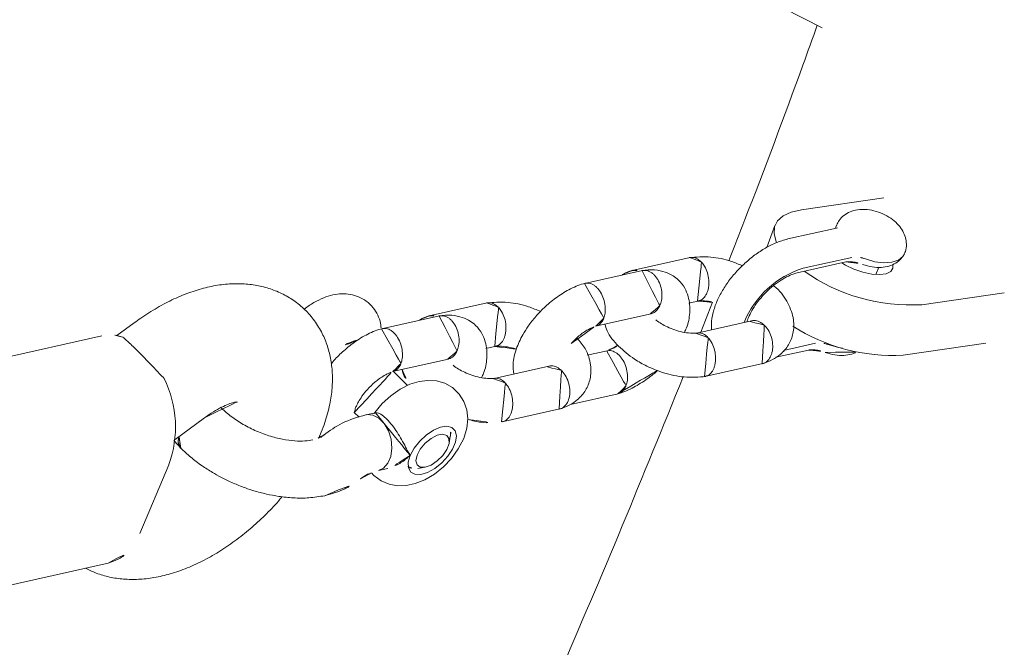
# Model space of a CAD drawing. Extents: x 5459245 to 5462690, y 5971016 to 5972523.
# Tile 120 of 198: x 5462453.5134 to 5462453.6467, y 5972212.6119 to 5972212.6969. Entities that reach past the tile are written whole.
import ezdxf

# ---------------------------------------------------------------- set-up
doc = ezdxf.new("R2010")
doc.units = 0
doc.layers.add('A_MAŁA ARCHITEKTURA', color=195, linetype='CONTINUOUS', lineweight=9)

# ---------------------------------------------------------------- blocks, each defined once
blk = doc.blocks.new('A$C43995eb0')
at = {"layer": 'A_MAŁA ARCHITEKTURA', "linetype": 'Continuous'}
for p, q in [((1899.16, 1046.06), (1892.63, 1055.28)), ((1891.95, 1045.18), (1885.43, 1054.41)), ((1891.15, 1037.77), (1890.09, 1037.7)), ((1905.98, 1031.35), (1903.15, 1034.76)), ((1881.4, 1034.05), (1887.92, 1024.82)), ((1890.55, 1033.84), (1894.86, 1028.65)), ((1895.79, 1028.2), (1891.48, 1033.39)), ((1907.28, 1030.84), (1904.41, 1034.31)), ((1888.04, 1030.09), (1887.6, 1029.99)), ((1887.88, 1030.29), (1887.96, 1030.2)), ((1887.96, 1030.2), (1892.27, 1025)), ((1913.98, 1023.47), (1908.85, 1029.66)), ((1904.37, 1025.66), (1909.22, 1019.82)), ((1891.45, 1022.59), (1894.6, 1022.98)), ((1904.54, 1019.79), (1908.88, 1020.22)), ((1906.12, 1017), (1905.21, 1018.09)), ((1864.69, 1000.4), (1864.69, 1016.09)), ((1900.53, 1014.34), (1905.66, 1008.15)), ((1925.61, 1008.98), (1921.38, 1014.08)), ((1914.66, 1007.17), (1909.72, 1013.12)), ((1905.03, 1009.38), (1910.16, 1003.2)), ((1916.88, 1010.11), (1918.66, 1007.96)), ((1931.95, 1001.8), (1926.82, 1007.99)), ((1922.34, 1003.99), (1927.19, 998.15)), ((1924.09, 995.33), (1923.18, 996.42)), ((1937.79, 996.73), (1936.85, 996.44)), ((1942.76, 994.52), (1942.16, 995.31)), ((1918.5, 992.67), (1923.63, 986.48)), ((1932.63, 985.5), (1927.69, 991.46)), ((1945.42, 989.89), (1944.59, 990.9)), ((1933.37, 988.16), (1932.54, 985.6)), ((1923, 987.71), (1928.13, 981.53)), ((1938.64, 985.96), (1939.47, 984.96)), ((1939.91, 983.39), (1940.19, 984.27)), ((1945.16, 980.7), (1944.33, 980.64)), ((1947.59, 967.16), (1947.55, 967.06)), ((1954.24, 963.46), (1949.81, 965.66)), ((1954.39, 963.38), (1955, 964.95)), ((1967.72, 964.99), (1957.64, 964.26)), ((1987.44, 945.89), (1973.25, 963)), ((1942.68, 951.33), (1945.28, 950.04)), ((1946.24, 948.22), (1960.43, 931.12))]:
    blk.add_line(p, q, dxfattribs=at)
at = {"layer": 'A_MAŁA ARCHITEKTURA', "linetype": 'Continuous', "flags": 128}
for points in [[(1886.88, 1039.97), (1887.28, 1039.94), (1888, 1039.62), (1888.66, 1038.97), (1889.23, 1038.03), (1889.65, 1036.88), (1889.89, 1035.59)], [(1891.84, 1032.97), (1891.88, 1033.57), (1891.86, 1034.82), (1891.67, 1036.09), (1891.35, 1037.27), (1890.91, 1038.26), (1890.4, 1038.99), (1889.84, 1039.4), (1889.3, 1039.45), (1888.92, 1039.25)], [(1902.49, 1036.5), (1902.24, 1037.79), (1902.08, 1038.3)], [(1887.92, 1024.82), (1888.83, 1023.74), (1889.77, 1023), (1890.71, 1022.62), (1891.63, 1022.62), (1892.5, 1023), (1893.3, 1023.74), (1893.38, 1023.85)], [(1946.13, 989.22), (1946.31, 989.64), (1946.51, 990.86), (1946.42, 992.03), (1946.08, 993.13), (1945.52, 994.16), (1944.73, 995.13), (1943.68, 996.04), (1942.4, 996.86), (1940.97, 997.5), (1939.46, 997.95), (1937.9, 998.19), (1936.3, 998.19), (1934.9, 997.94), (1933.69, 997.47), (1932.67, 996.81), (1931.84, 995.95), (1931.24, 994.94), (1930.87, 993.71), (1930.83, 992.51), (1931.05, 991.37), (1931.5, 990.31), (1932.17, 989.31), (1933.09, 988.37), (1934.27, 987.5), (1935.64, 986.77), (1937.11, 986.22), (1938.65, 985.87), (1938.85, 985.86), (1938.85, 985.86)], [(1941.65, 992.79), (1942.59, 992.97), (1943.27, 993.35), (1943.63, 993.88), (1943.64, 994.52), (1943.3, 995.23), (1942.64, 995.92), (1941.72, 996.55), (1940.62, 997.05), (1939.44, 997.39), (1938.28, 997.52), (1937.24, 997.45), (1936.42, 997.17), (1935.9, 996.71), (1935.71, 996.11), (1935.87, 995.43), (1936.38, 994.72), (1937.18, 994.06), (1938.2, 993.48), (1939.35, 993.06), (1940.54, 992.82), (1941.65, 992.79)], [(1938.31, 994.25), (1937.55, 994.79), (1937.09, 995.39), (1936.98, 995.96), (1937.24, 996.43), (1937.83, 996.74), (1938.68, 996.84), (1939.66, 996.72), (1940.66, 996.39), (1941.52, 995.91), (1942.14, 995.33), (1942.44, 994.73), (1942.36, 994.2), (1941.93, 993.81), (1941.2, 993.6), (1940.26, 993.61), (1939.26, 993.84), (1938.31, 994.25)], [(1939.49, 984.93), (1939.42, 985.02), (1939.09, 985.78), (1939.08, 986.7), (1939.4, 987.69), (1940.02, 988.65), (1940.88, 989.5), (1941.89, 990.14), (1942.96, 990.51), (1943.97, 990.59), (1944.84, 990.35), (1945.42, 989.89)]]:
    blk.add_lwpolyline(points, dxfattribs=at)
at = {"layer": 'A_MAŁA ARCHITEKTURA', "linetype": 'Continuous'}
for centre, radius, start, end in [((1877.65, 1033.4), 24.96, 354.3487, 30.4787), ((1870.44, 1032.5), 24.97, 351.8505, 30.5172), ((1905.9, 1036.79), 3.42, 184.8459, 216.5271), ((1893.3, 1035.88), 3.42, 184.8459, 216.5271), ((1903.95, 1037.5), 12.69, 224.2424, 274.9268), ((1937.09, 995.06), 1.4, 100.0919, 158.4471), ((1941.57, 993.5), 1.57, 348.7867, 40.5576), ((1935.88, 983.6), 6.5, 220.9557, 261.2224), ((1959.43, 949.53), 14.83, 96.9214, 143.2866), ((1968.59, 958.73), 6.32, 42.5028, 97.9496), ((1950.37, 951.59), 5.33, 187.7862, 219.2159)]:
    blk.add_arc(centre, radius, start, end, dxfattribs=at)
for points, knots in [([(1903.65, 1036.49), (1903.61, 1036.73), (1903.52, 1037.39), (1903.18, 1038.39), (1902.6, 1039.37), (1902.05, 1040.01), (1901.66, 1040.23), (1901.57, 1040.29)], [0, 0, 0, 0, 0.1521262, 0.4299054, 0.6895716, 0.926517, 1, 1, 1, 1]), ([(1886.88, 1039.94), (1886.76, 1039.94), (1886.32, 1039.94), (1885.6, 1039.64), (1884.82, 1039.1), (1884.21, 1038.37), (1883.75, 1037.48), (1883.45, 1036.41), (1883.35, 1035.2), (1883.47, 1033.93), (1883.81, 1032.68), (1884.38, 1031.62), (1885.12, 1030.8), (1885.95, 1030.27), (1886.8, 1029.98), (1887.36, 1030.01), (1887.59, 1030.02)], [0, 0, 0, 0, 0.025231, 0.096189, 0.163377, 0.231053, 0.303241, 0.382594, 0.466892, 0.552147, 0.639912, 0.733183, 0.80921, 0.880372, 0.949808, 1, 1, 1, 1]), ([(1890.73, 1035.56), (1890.7, 1035.79), (1890.6, 1036.45), (1890.27, 1037.46), (1889.7, 1038.46), (1888.97, 1039.22), (1888.14, 1039.75), (1887.52, 1039.88), (1887.22, 1039.95)], [0, 0, 0, 0, 0.112095, 0.316844, 0.508632, 0.683788, 0.8482, 1, 1, 1, 1]), ([(1904.41, 1034.31), (1904.37, 1034.36), (1904.26, 1034.49), (1904.03, 1034.93), (1903.78, 1035.64), (1903.69, 1036.21), (1903.65, 1036.49)], [0, 0, 0, 0, 0.154872, 0.422254, 0.710061, 1, 1, 1, 1]), ([(1891.48, 1033.39), (1891.45, 1033.44), (1891.34, 1033.58), (1891.11, 1034.01), (1890.87, 1034.71), (1890.78, 1035.27), (1890.73, 1035.56)], [0, 0, 0, 0, 0.1554319, 0.4218979, 0.7104414, 1, 1, 1, 1]), ([(1908.9, 1029.6), (1908.53, 1029.95), (1907.83, 1030.61), (1906.5, 1031.31), (1905.03, 1031.68), (1903.3, 1031.52), (1901.46, 1030.65), (1899.96, 1029.01), (1899.02, 1027.37), (1898.81, 1026.29), (1898.78, 1026.13)], [0, 0, 0, 0, 0.10343, 0.195172, 0.330966, 0.463478, 0.605827, 0.783003, 0.967316, 1, 1, 1, 1]), ([(1908.88, 1029.57), (1908.86, 1029.62), (1908.71, 1029.87), (1908.19, 1030.1), (1907.54, 1030.18), (1906.81, 1030.07), (1906.07, 1029.79), (1905.23, 1029.2), (1904.56, 1028.44), (1904.24, 1027.83), (1904.14, 1027.5), (1904.12, 1027.45), (1904.12, 1027.44)], [0, 0, 0, 0, 0.033508, 0.178637, 0.323737, 0.395497, 0.54058, 0.685668, 0.830809, 0.97595, 0.994203, 1, 1, 1, 1]), ([(1904.75, 1025.18), (1904.69, 1025.16), (1904.41, 1025.09), (1903.67, 1025.04), (1902.57, 1025.08), (1901.33, 1025.28), (1900.04, 1025.62), (1898.78, 1026.1), (1897.64, 1026.69), (1896.69, 1027.33), (1896.1, 1027.85), (1895.86, 1028.12), (1895.79, 1028.2)], [0, 0, 0, 0, 0.030077, 0.13797, 0.250129, 0.365891, 0.483967, 0.603, 0.721477, 0.837893, 0.951037, 1, 1, 1, 1]), ([(1904.55, 1025.54), (1904.44, 1025.62), (1904.16, 1025.85), (1903.98, 1026.48), (1904.02, 1027.06), (1904.1, 1027.38), (1904.12, 1027.43), (1904.12, 1027.44)], [0, 0, 0, 0, 0.2045392, 0.5717455, 0.9390743, 0.9853308, 1, 1, 1, 1]), ([(1915.35, 1020.86), (1922.58, 1021.49), (1937.23, 1022.78), (1959.32, 1024.32), (1981.6, 1025.58), (2003.9, 1026.52), (2024.26, 1027.1), (2037.19, 1027.28), (2042.68, 1027.35)], [0, 0, 0, 0, 0.17073, 0.345738, 0.52075, 0.695765, 0.870781, 1, 1, 1, 1]), ([(1892.27, 1025), (1892.46, 1024.79), (1892.98, 1024.2), (1894.03, 1023.31), (1895.44, 1022.39), (1897.01, 1021.61), (1898.67, 1020.99), (1900.38, 1020.54), (1902.09, 1020.28), (1903.78, 1020.23), (1905.4, 1020.4), (1906.8, 1020.77), (1907.58, 1021.2), (1907.91, 1021.39)], [0, 0, 0, 0, 0.05344, 0.150246, 0.246625, 0.34205, 0.436777, 0.531443, 0.626642, 0.723097, 0.821726, 0.923214, 1, 1, 1, 1]), ([(1913.99, 1023.41), (1913.88, 1023.54), (1913.64, 1023.85), (1913.1, 1024.02), (1912.56, 1024.05), (1912.14, 1024), (1911.55, 1023.85), (1910.8, 1023.5), (1909.99, 1022.87), (1909.41, 1022.17), (1909.16, 1021.68), (1909.09, 1021.47), (1909.08, 1021.46)], [0, 0, 0, 0, 0.110061, 0.251797, 0.321889, 0.391975, 0.462061, 0.60376, 0.745475, 0.887243, 0.994338, 1, 1, 1, 1]), ([(1913.82, 1008.18), (1914.05, 1008.39), (1914.87, 1009.16), (1915.7, 1011.16), (1916.24, 1013.57), (1916.34, 1015.99), (1916.1, 1018.42), (1915.37, 1021.23), (1914.42, 1022.75), (1913.92, 1023.56)], [0, 0, 0, 0, 0.064031, 0.230106, 0.396303, 0.506758, 0.644229, 0.809907, 1, 1, 1, 1]), ([(1909.29, 1019.79), (1909.2, 1019.9), (1908.96, 1020.17), (1908.91, 1020.76), (1909.01, 1021.23), (1909.08, 1021.45), (1909.08, 1021.46)], [0, 0, 0, 0, 0.259499, 0.671931, 0.983529, 1, 1, 1, 1]), ([(1898.3, 1021.16), (1898.34, 1020.62), (1898.45, 1019.12), (1899.16, 1016.58), (1900.09, 1015.06), (1900.59, 1014.25)], [0, 0, 0, 0, 0.203342, 0.574336, 1, 1, 1, 1]), ([(1905.33, 1017.94), (1905.29, 1018), (1905.17, 1018.17), (1904.91, 1018.65), (1904.61, 1019.38), (1904.47, 1020.05), (1904.41, 1020.33)], [0, 0, 0, 0, 0.094762, 0.305923, 0.710894, 1, 1, 1, 1]), ([(1864.69, 1015.37), (1866.59, 1015.61), (1875.87, 1016.81), (1887.16, 1018.08), (1896.56, 1019.01), (1898.55, 1019.2)], [0, 0, 0, 0, 0.168412, 0.823823, 1, 1, 1, 1]), ([(1909.18, 1019.87), (1909.22, 1019.81), (1909.34, 1019.64), (1909.6, 1019.16), (1909.92, 1018.34), (1910.18, 1017.26), (1910.3, 1016.18), (1910.31, 1015.21), (1910.26, 1014.48), (1910.19, 1014.15), (1910.16, 1014.06)], [0, 0, 0, 0, 0.043988, 0.141727, 0.329175, 0.505053, 0.667801, 0.815919, 0.947681, 1, 1, 1, 1]), ([(1905.31, 1017.92), (1905.2, 1018.06), (1904.96, 1018.38), (1904.4, 1018.55), (1903.87, 1018.58), (1903.44, 1018.53), (1902.85, 1018.38), (1902.1, 1018.03), (1901.29, 1017.4), (1900.71, 1016.7), (1900.47, 1016.21), (1900.39, 1016), (1900.39, 1015.99)], [0, 0, 0, 0, 0.1137474, 0.2549059, 0.3247041, 0.3944905, 0.464277, 0.6053697, 0.7464946, 0.887688, 0.9943614, 1, 1, 1, 1]), ([(1909.91, 1018.28), (1909.69, 1018.27), (1908.74, 1018.24), (1907.11, 1017.75), (1905.54, 1016.81), (1904.46, 1015.53), (1903.97, 1014.47), (1903.76, 1013.37), (1903.8, 1012.19), (1904.15, 1010.79), (1904.76, 1009.82), (1905.08, 1009.32)], [0, 0, 0, 0, 0.047015, 0.20038, 0.375956, 0.469807, 0.584402, 0.665392, 0.763252, 0.877377, 1, 1, 1, 1]), ([(1921.46, 1013.99), (1921.22, 1014.24), (1920.74, 1014.73), (1919.63, 1015.61), (1918.12, 1016.53), (1916.81, 1017.16), (1916.15, 1017.37), (1916.14, 1017.37)], [0, 0, 0, 0, 0.1814696, 0.3603365, 0.6933222, 0.9965341, 1, 1, 1, 1]), ([(1900.53, 1014.41), (1900.47, 1014.49), (1900.26, 1014.73), (1900.22, 1015.29), (1900.31, 1015.76), (1900.39, 1015.97), (1900.39, 1015.99)], [0, 0, 0, 0, 0.206997, 0.648691, 0.982359, 1, 1, 1, 1]), ([(1905.09, 1009.36), (1904.98, 1009.51), (1904.73, 1009.84), (1904.7, 1010.44), (1904.8, 1010.98), (1904.95, 1011.39), (1905.24, 1011.94), (1905.77, 1012.58), (1906.59, 1013.2), (1907.43, 1013.56), (1907.97, 1013.65), (1908.2, 1013.66), (1908.21, 1013.66)], [0, 0, 0, 0, 0.1115116, 0.2530165, 0.3229942, 0.392966, 0.4629378, 0.6044057, 0.74589, 0.8874267, 0.9943471, 1, 1, 1, 1]), ([(1909.73, 1013.04), (1909.67, 1013.13), (1909.48, 1013.41), (1908.94, 1013.62), (1908.45, 1013.67), (1908.22, 1013.66), (1908.21, 1013.66)], [0, 0, 0, 0, 0.203557, 0.647147, 0.982285, 1, 1, 1, 1]), ([(1916.97, 1010.07), (1916.88, 1010.15), (1916.64, 1010.38), (1916.53, 1011), (1916.63, 1011.67), (1916.91, 1012.36), (1917.35, 1013.05), (1918.09, 1013.76), (1918.95, 1014.28), (1919.58, 1014.47), (1919.9, 1014.51), (1919.95, 1014.52), (1919.96, 1014.52)], [0, 0, 0, 0, 0.073326, 0.212487, 0.351608, 0.420402, 0.55949, 0.69859, 0.837729, 0.976915, 0.994442, 1, 1, 1, 1]), ([(1921.37, 1014.07), (1921.21, 1014.21), (1920.88, 1014.48), (1920.33, 1014.54), (1920.01, 1014.52), (1919.97, 1014.52), (1919.96, 1014.52)], [0, 0, 0, 0, 0.450264, 0.921856, 0.981163, 1, 1, 1, 1]), ([(1915.56, 1011.05), (1915.66, 1011), (1915.94, 1010.86), (1916.29, 1010.6), (1916.69, 1010.3), (1916.9, 1010.08), (1917.01, 1009.96)], [0, 0, 0, 0, 0.166664, 0.429653, 0.701432, 1, 1, 1, 1]), ([(1926.87, 1007.93), (1926.5, 1008.28), (1925.8, 1008.94), (1924.47, 1009.64), (1923, 1010.01), (1921.27, 1009.85), (1919.45, 1008.98), (1918.02, 1007.57), (1917.44, 1006.21), (1917.19, 1005.64)], [0, 0, 0, 0, 0.113311, 0.213819, 0.362587, 0.507759, 0.663709, 0.857813, 1, 1, 1, 1]), ([(1905.72, 1008.13), (1905.58, 1008.27), (1905.34, 1008.52), (1905.31, 1008.9), (1905.3, 1009.06)], [0, 0, 0, 0, 0.569684, 1, 1, 1, 1]), ([(1905.61, 1008.21), (1905.98, 1007.83), (1906.38, 1007.42), (1906.83, 1007.18), (1906.87, 1007.16)], [0, 0, 0, 0, 0.9101, 1, 1, 1, 1]), ([(1926.85, 1007.9), (1926.83, 1007.95), (1926.68, 1008.2), (1926.16, 1008.43), (1925.51, 1008.51), (1924.78, 1008.4), (1924.04, 1008.12), (1923.2, 1007.53), (1922.53, 1006.77), (1922.22, 1006.16), (1922.11, 1005.83), (1922.09, 1005.79), (1922.09, 1005.77)], [0, 0, 0, 0, 0.033508, 0.178637, 0.323737, 0.395497, 0.54058, 0.685668, 0.830809, 0.97595, 0.994203, 1, 1, 1, 1]), ([(1910.17, 1003.21), (1910.05, 1003.37), (1909.79, 1003.71), (1909.76, 1004.33), (1909.87, 1004.87), (1910.02, 1005.28), (1910.31, 1005.83), (1910.82, 1006.49), (1911.62, 1007.14), (1912.43, 1007.53), (1912.95, 1007.65), (1913.17, 1007.68), (1913.18, 1007.68)], [0, 0, 0, 0, 0.127836, 0.266741, 0.335433, 0.404119, 0.472805, 0.611674, 0.750559, 0.889495, 0.994451, 1, 1, 1, 1]), ([(1914.57, 1007.21), (1914.53, 1007.27), (1914.36, 1007.51), (1913.87, 1007.67), (1913.41, 1007.7), (1913.19, 1007.68), (1913.18, 1007.68)], [0, 0, 0, 0, 0.156344, 0.62623, 0.981235, 1, 1, 1, 1]), ([(1918.22, 1005.29), (1917.82, 1005.42), (1916.89, 1005.7), (1915.91, 1006.22), (1915.24, 1006.67), (1914.85, 1006.98), (1914.64, 1007.2), (1914.52, 1007.32)], [0, 0, 0, 0, 0.266498, 0.608851, 0.732292, 0.859858, 1, 1, 1, 1]), ([(1922.52, 1003.87), (1922.41, 1003.95), (1922.13, 1004.19), (1921.95, 1004.81), (1921.99, 1005.39), (1922.07, 1005.72), (1922.09, 1005.76), (1922.09, 1005.77)], [0, 0, 0, 0, 0.204539, 0.571745, 0.939074, 0.985331, 1, 1, 1, 1]), ([(1910.08, 1003.29), (1910.32, 1003.04), (1910.8, 1002.55), (1911.9, 1001.67), (1913.41, 1000.73), (1915.3, 999.9), (1917.1, 999.35), (1918.72, 999.04), (1920.45, 998.88), (1922.31, 998.98), (1924.16, 999.38), (1925.06, 1000.02), (1925.42, 1000.28)], [0, 0, 0, 0, 0.068224, 0.13547, 0.260658, 0.374652, 0.478405, 0.571166, 0.651861, 0.780182, 0.911171, 1, 1, 1, 1]), ([(1931.96, 1001.74), (1931.85, 1001.87), (1931.61, 1002.19), (1931.07, 1002.35), (1930.53, 1002.38), (1930.11, 1002.33), (1929.52, 1002.18), (1928.77, 1001.83), (1927.96, 1001.2), (1927.38, 1000.5), (1927.13, 1000.01), (1927.06, 999.8), (1927.05, 999.79)], [0, 0, 0, 0, 0.110061, 0.251797, 0.321889, 0.391975, 0.462061, 0.60376, 0.745475, 0.887243, 0.994338, 1, 1, 1, 1]), ([(1933.78, 997.5), (1933.63, 998.13), (1933.23, 999.83), (1932.41, 1001.09), (1931.89, 1001.89)], [0, 0, 0, 0, 0.365367, 1, 1, 1, 1]), ([(1916.26, 999.65), (1916.3, 999.06), (1916.41, 997.5), (1917.13, 994.91), (1918.06, 993.39), (1918.56, 992.58)], [0, 0, 0, 0, 0.219125, 0.582769, 1, 1, 1, 1]), ([(1923.3, 996.27), (1923.27, 996.33), (1923.14, 996.5), (1922.88, 996.98), (1922.57, 997.8), (1922.36, 998.58), (1922.31, 999), (1922.31, 999.04)], [0, 0, 0, 0, 0.083883, 0.270804, 0.629285, 0.965641, 1, 1, 1, 1]), ([(1927.26, 998.13), (1927.17, 998.23), (1926.93, 998.5), (1926.88, 999.09), (1926.98, 999.56), (1927.05, 999.78), (1927.05, 999.79)], [0, 0, 0, 0, 0.259499, 0.671931, 0.983529, 1, 1, 1, 1]), ([(1927.15, 998.2), (1927.19, 998.14), (1927.31, 997.97), (1927.57, 997.49), (1927.89, 996.67), (1928.15, 995.59), (1928.27, 994.51), (1928.28, 993.54), (1928.23, 992.81), (1928.16, 992.48), (1928.13, 992.39)], [0, 0, 0, 0, 0.0439877, 0.1417273, 0.3291751, 0.5050533, 0.6678008, 0.8159191, 0.9476812, 1, 1, 1, 1]), ([(1923.28, 996.25), (1923.17, 996.39), (1922.93, 996.71), (1922.37, 996.88), (1921.84, 996.91), (1921.42, 996.86), (1920.83, 996.71), (1920.07, 996.36), (1919.26, 995.73), (1918.68, 995.03), (1918.44, 994.54), (1918.36, 994.33), (1918.36, 994.32)], [0, 0, 0, 0, 0.113747, 0.254906, 0.324704, 0.394491, 0.464277, 0.60537, 0.746495, 0.887688, 0.994361, 1, 1, 1, 1]), ([(1927.88, 996.61), (1927.66, 996.6), (1926.72, 996.58), (1925.08, 996.08), (1923.51, 995.15), (1922.43, 993.87), (1921.94, 992.8), (1921.73, 991.7), (1921.77, 990.52), (1922.12, 989.12), (1922.73, 988.15), (1923.05, 987.65)], [0, 0, 0, 0, 0.047015, 0.20038, 0.375956, 0.469807, 0.584402, 0.665392, 0.763252, 0.877377, 1, 1, 1, 1]), ([(1918.5, 992.74), (1918.44, 992.82), (1918.23, 993.07), (1918.19, 993.62), (1918.28, 994.09), (1918.36, 994.31), (1918.36, 994.32)], [0, 0, 0, 0, 0.206997, 0.648691, 0.982359, 1, 1, 1, 1]), ([(1927.7, 991.37), (1927.64, 991.46), (1927.45, 991.75), (1926.91, 991.95), (1926.42, 992.01), (1926.19, 992), (1926.18, 992)], [0, 0, 0, 0, 0.203557, 0.647147, 0.982285, 1, 1, 1, 1]), ([(1938.64, 985.96), (1938.57, 986.11), (1938.44, 986.4), (1938.55, 987.16), (1938.78, 987.93), (1939.11, 988.75), (1939.66, 989.81), (1940.3, 990.83), (1940.98, 991.81), (1941.42, 992.42), (1941.61, 992.73), (1941.65, 992.79), (1941.65, 992.79)], [0, 0, 0, 0, 0.14664, 0.275786, 0.321641, 0.435935, 0.550039, 0.669001, 0.80238, 0.957489, 0.998771, 1, 1, 1, 1]), ([(1941.65, 992.79), (1941.65, 992.79), (1941.84, 992.72), (1942.51, 992.44), (1943.6, 991.89), (1944.26, 991.21), (1944.57, 990.88)], [0, 0, 0, 0, 0.003453, 0.171489, 0.603112, 1, 1, 1, 1]), ([(1923.06, 987.69), (1922.95, 987.84), (1922.7, 988.18), (1922.67, 988.78), (1922.77, 989.32), (1922.92, 989.73), (1923.21, 990.27), (1923.74, 990.91), (1924.56, 991.53), (1925.4, 991.89), (1925.94, 991.98), (1926.17, 992), (1926.18, 992)], [0, 0, 0, 0, 0.111512, 0.253017, 0.322994, 0.392966, 0.462938, 0.604406, 0.74589, 0.887427, 0.994347, 1, 1, 1, 1]), ([(1947.55, 988.23), (1947.23, 988.39), (1946.56, 988.71), (1945.79, 989.51), (1945.39, 989.92)], [0, 0, 0, 0, 0.486473, 1, 1, 1, 1]), ([(1931.79, 986.51), (1932.03, 986.72), (1932.58, 987.21), (1932.88, 987.97), (1933.05, 988.41)], [0, 0, 0, 0, 0.423844, 1, 1, 1, 1]), ([(1951.77, 984.98), (1951.1, 985.7), (1949.84, 987.08), (1948.31, 987.85), (1947.59, 988.21)], [0, 0, 0, 0, 0.52538, 1, 1, 1, 1]), ([(1923.69, 986.46), (1923.55, 986.6), (1923.31, 986.85), (1923.28, 987.23), (1923.27, 987.39)], [0, 0, 0, 0, 0.569684, 1, 1, 1, 1]), ([(1923.58, 986.54), (1923.95, 986.17), (1924.35, 985.76), (1924.8, 985.51), (1924.84, 985.49)], [0, 0, 0, 0, 0.9101, 1, 1, 1, 1]), ([(1928.14, 981.54), (1928.02, 981.71), (1927.76, 982.05), (1927.73, 982.67), (1927.84, 983.2), (1927.99, 983.61), (1928.28, 984.16), (1928.79, 984.82), (1929.59, 985.47), (1930.4, 985.87), (1930.92, 985.99), (1931.14, 986.01), (1931.15, 986.01)], [0, 0, 0, 0, 0.1278358, 0.2667409, 0.3354329, 0.4041191, 0.4728053, 0.611674, 0.7505588, 0.889495, 0.9944509, 1, 1, 1, 1]), ([(1932.54, 985.54), (1932.5, 985.6), (1932.33, 985.84), (1931.84, 986), (1931.38, 986.03), (1931.16, 986.01), (1931.15, 986.01)], [0, 0, 0, 0, 0.156344, 0.62623, 0.981235, 1, 1, 1, 1]), ([(1939.94, 983.39), (1939.93, 983.39), (1939.89, 983.39), (1939.52, 983.3), (1939.03, 983.25), (1938.35, 983.24), (1937.43, 983.32), (1936.27, 983.56), (1934.91, 984.02), (1933.88, 984.55), (1933.21, 985.01), (1932.82, 985.32), (1932.61, 985.53), (1932.49, 985.65)], [0, 0, 0, 0, 0.107492, 0.183543, 0.260762, 0.339299, 0.430617, 0.542902, 0.675485, 0.826949, 0.881561, 0.937999, 1, 1, 1, 1]), ([(1939.49, 984.93), (1940.29, 984.09), (1941.83, 982.47), (1943.65, 981.56), (1944.53, 981.12)], [0, 0, 0, 0, 0.514378, 1, 1, 1, 1]), ([(1954.9, 964.67), (1955.07, 965.25), (1955.43, 966.41), (1955.73, 968.22), (1955.9, 969.86), (1955.95, 971.25), (1955.93, 972.39), (1955.88, 973.36), (1955.81, 974.18), (1955.71, 975.09), (1955.52, 976.31), (1955.19, 977.83), (1954.68, 979.59), (1953.97, 981.41), (1953.01, 983.31), (1952.19, 984.4), (1951.77, 984.98)], [0, 0, 0, 0, 0.089041, 0.179101, 0.254581, 0.313892, 0.366693, 0.406496, 0.443075, 0.476887, 0.528418, 0.608182, 0.686201, 0.778833, 0.884328, 1, 1, 1, 1]), ([(1928.07, 981.41), (1927.89, 981.31), (1927.38, 981), (1926.69, 980.25), (1926.06, 979.2), (1925.71, 978.01), (1925.66, 976.79), (1925.89, 975.63), (1926.36, 974.55), (1927.05, 973.54), (1927.97, 972.59), (1929.14, 971.75), (1930.04, 971.21), (1930.55, 971.03), (1930.56, 971.02)], [0, 0, 0, 0, 0.046984, 0.13676, 0.225375, 0.32124, 0.411551, 0.498827, 0.586636, 0.678581, 0.778048, 0.885808, 0.996785, 1, 1, 1, 1]), ([(1928.05, 981.62), (1928.29, 981.37), (1928.77, 980.88), (1929.87, 980), (1931.38, 979.06), (1933.27, 978.25), (1934.65, 977.79), (1935.37, 977.65), (1935.49, 977.63)], [0, 0, 0, 0, 0.136719, 0.271477, 0.522349, 0.750789, 0.958706, 1, 1, 1, 1]), ([(1944.33, 980.64), (1943.86, 980.59), (1942.53, 980.44), (1940.52, 980.01), (1938.37, 979.28), (1936.49, 978.36), (1934.84, 977.25), (1933.4, 975.96), (1932.16, 974.46), (1931.16, 972.76), (1930.45, 970.89), (1930.07, 968.98), (1930, 967.07), (1930.22, 965.18), (1930.71, 963.32), (1931.48, 961.5), (1932.51, 959.71), (1933.84, 957.95), (1935.44, 956.25), (1937.31, 954.64), (1939.41, 953.16), (1941.23, 952.07), (1942.35, 951.5), (1942.68, 951.33)], [0, 0, 0, 0, 0.031838, 0.091121, 0.143493, 0.193319, 0.240727, 0.286257, 0.330495, 0.378725, 0.425303, 0.470706, 0.515474, 0.560255, 0.605769, 0.652763, 0.701944, 0.753781, 0.808165, 0.864235, 0.920645, 0.97662, 1, 1, 1, 1]), ([(1944.57, 981.1), (1944.72, 981.03), (1945.05, 980.87), (1945.52, 980.37), (1945.77, 980.1)], [0, 0, 0, 0, 0.47633, 1, 1, 1, 1]), ([(1945.77, 980.1), (1945.98, 979.82), (1946.42, 979.24), (1947.05, 977.98), (1947.61, 976.4), (1948.02, 974.54), (1948.24, 972.52), (1948.22, 970.49), (1947.99, 968.58), (1947.68, 967.5), (1947.53, 966.97)], [0, 0, 0, 0, 0.1044117, 0.2187872, 0.3420703, 0.4722667, 0.6065356, 0.7414895, 0.8736473, 1, 1, 1, 1]), ([(1975.25, 960.59), (1975.25, 961.12), (1975.24, 962.28), (1974.88, 964.05), (1974.26, 965.9), (1973.36, 967.7), (1972.19, 969.48), (1970.73, 971.21), (1968.99, 972.87), (1967, 974.43), (1964.82, 975.84), (1962.49, 977.09), (1960.06, 978.18), (1957.54, 979.08), (1955.69, 979.64), (1954.68, 979.85), (1954.54, 979.87)], [0, 0, 0, 0, 0.055103, 0.121538, 0.189593, 0.260359, 0.33476, 0.413137, 0.494775, 0.578008, 0.660949, 0.7431, 0.824526, 0.905534, 0.986517, 1, 1, 1, 1]), ([(1949.81, 965.66), (1949.58, 965.78), (1948.91, 966.12), (1947.94, 966.72), (1947, 967.41), (1946.33, 968.02), (1945.95, 968.45), (1945.83, 968.67), (1945.85, 968.62), (1945.85, 968.61)], [0, 0, 0, 0, 0.095349, 0.278175, 0.456334, 0.628428, 0.795111, 0.959462, 1, 1, 1, 1]), ([(1953.59, 963.78), (1953.74, 963.81), (1954.23, 963.89), (1954.71, 964.21), (1954.82, 964.56), (1954.87, 964.7)], [0, 0, 0, 0, 0.217325, 0.688925, 1, 1, 1, 1]), ([(1954.91, 964.68), (1954.91, 964.67), (1954.91, 964.44), (1954.5, 964.1), (1954.02, 963.81), (1953.65, 963.76), (1953.63, 963.76)], [0, 0, 0, 0, 0.013585, 0.490334, 0.967151, 1, 1, 1, 1]), ([(1945.09, 950.87), (1945.2, 951.28), (1945.43, 952.1), (1946.04, 954.17), (1946.83, 956.34), (1947.33, 957.79), (1947.54, 958.4)], [0, 0, 0, 0, 0.266006, 0.531719, 0.802227, 1, 1, 1, 1])]:
    blk.add_open_spline(points, degree=3, knots=knots, dxfattribs=at)

msp = doc.modelspace()

# ---------------------------------------------------------------- block references
at = {"layer": 'A_MAŁA ARCHITEKTURA', "xscale": 0.001, "yscale": 0.001, "zscale": 0.001, "rotation": 242.9301705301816}
msp.add_blockref('A$C43995eb0', (5462453.5658, 5972214.81866), dxfattribs=at)

doc.saveas('drawing.dxf')
